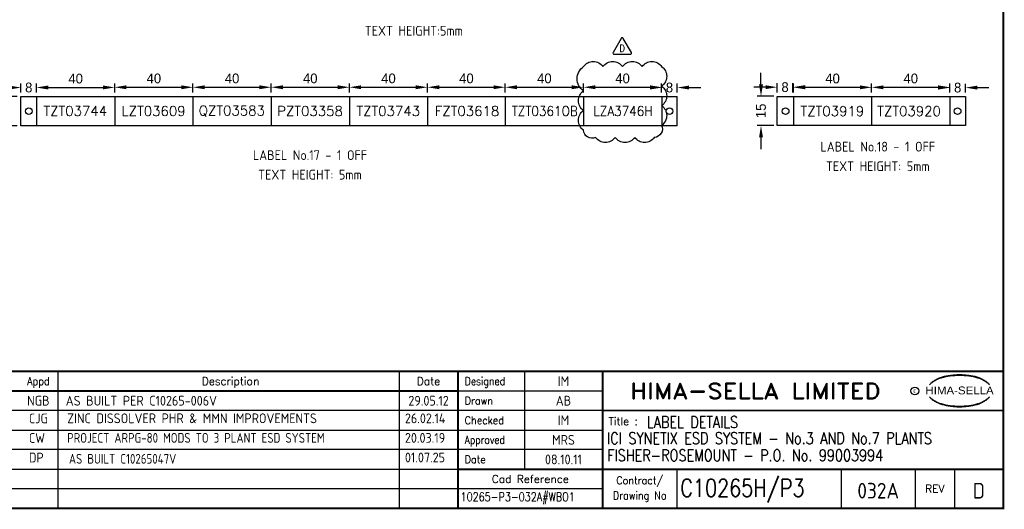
# Model space of a CAD drawing. Extents: x 28 to 817, y 0 to 551.
# Tile 2 of 3: x 306 to 810, y 0 to 251. Entities that reach past the tile are written whole.
import ezdxf
from ezdxf.enums import TextEntityAlignment as Align

# ---------------------------------------------------------------- set-up
doc = ezdxf.new("R2010")
doc.units = 0
doc.header["$LTSCALE"] = 0.25
doc.header["$MEASUREMENT"] = 0
doc.header["$PDSIZE"] = 1
doc.layers.get('0').update_dxf_attribs({"color": 41, "linetype": 'CONTINUOUS'})
doc.layers.get('DEFPOINTS').update_dxf_attribs({"linetype": 'CONTINUOUS'})
for name, color, linetype in [('00-DRG_FRAME', 12, 'CONTINUOUS'), ('01-DRAW', 7, 'CONTINUOUS'), ('02-TEXT', 2, 'CONTINUOUS')]:
    doc.layers.add(name, color=color, linetype=linetype)
doc.styles.add('ARIAL', font='arial.ttf', dxfattribs={"height": 2.5})
doc.styles.add('ISO', font='iso.shx')
doc.styles.add('ROMAND', font='ROMAND')
doc.styles.add('ROMANS', font='romans.shx', dxfattribs={"width": 0.8})
doc.dimstyles.get("Standard").update_dxf_attribs({"dimtxt": 0.18, "dimasz": 0.18, "dimexe": 0.18, "dimexo": 0.0625, "dimgap": 0.09, "dimtad": 0, "dimtih": 1, "dimtoh": 1, "dimzin": 0, "dimdsep": 46, "dimtxsty": 'STANDARD', "dimcen": 0.09, "dimadec": 0, "dimazin": 0, "dimtfac": 1, "dimtofl": 0, "dimtmove": 2, "dimatfit": 3, "dimfxl": 1, "dimtolj": 1, "dimtzin": 0, "dimarcsym": 0})

# ---------------------------------------------------------------- blocks, each defined once
blk = doc.blocks.new('A3-REVA')
at = {"style": 'ISO'}
for tag, p in [('DESIGNED', (292, 31.75)), ('A', (117.7, 26.75)), ('DES', (127.7, 26.75)), ('DRN', (137.7, 26.75)), ('CHKD', (147.7, 26.75)), ('APPD', (157.7, 26.75)), ('DATE', (258, 26.75)), ('DRAWN', (292, 26.75)), ('CHECKED', (292, 21.75)), ('APPD', (292, 16.75)), ('DATE', (292, 11.75))]:
    blk.add_attdef(tag, text='', height=2.5, dxfattribs=at).set_placement(p, align=Align.CENTER)
blk.add_attdef('DESCRIPTION', (164.7, 26.75), '', height=2.5, dxfattribs=at)
blk = doc.blocks.new('*D50')
at = {"layer": '01-DRAW', "color": 3, "lineweight": -2}
for p, q in [((297.85, 217.56), (297.85, 223.56)), ((304.48, 211.56), (295.85, 211.56)), ((304.48, 196.56), (295.85, 196.56)), ((297.85, 190.56), (297.85, 184.56))]:
    blk.add_line(p, q, dxfattribs=at)
at = {"layer": '01-DRAW', "color": 3}
for points in [[(296.85, 217.56), (298.85, 217.56), (297.85, 211.56)], [(298.85, 190.56), (296.85, 190.56), (297.85, 196.56)]]:
    blk.add_solid(points, dxfattribs=at)
at = {"layer": 'DEFPOINTS', "color": 0}
for p in [(306.48, 211.56), (297.85, 196.56), (306.48, 196.56)]:
    blk.add_point(p, dxfattribs=at)
at = {"layer": '01-DRAW', "color": 2, "insert": (297.85, 204.06), "char_height": 5, "attachment_point": 5, "rotation": 90}
blk.add_mtext('\\A1;15', dxfattribs=at)
blk = doc.blocks.new('*D51')
at = {"layer": '01-DRAW', "color": 3, "lineweight": -2}
for p, q in [((314.48, 213.56), (314.48, 218.14)), ((354.48, 213.56), (354.48, 218.14)), ((320.48, 216.14), (348.48, 216.14))]:
    blk.add_line(p, q, dxfattribs=at)
at = {"layer": '01-DRAW', "color": 3}
for points in [[(320.48, 217.14), (320.48, 215.14), (314.48, 216.14)], [(348.48, 215.14), (348.48, 217.14), (354.48, 216.14)]]:
    blk.add_solid(points, dxfattribs=at)
at = {"layer": 'DEFPOINTS', "color": 0}
for p in [(314.48, 211.56), (354.48, 216.14), (354.48, 211.56)]:
    blk.add_point(p, dxfattribs=at)
at = {"layer": '01-DRAW', "color": 2, "insert": (334.48, 220.64), "char_height": 5, "attachment_point": 5}
blk.add_mtext('\\A1;40', dxfattribs=at)
blk = doc.blocks.new('*D52')
at = {"layer": '01-DRAW', "color": 3, "lineweight": -2}
for p, q in [((354.48, 213.56), (354.48, 218.23)), ((394.48, 213.56), (394.48, 218.23)), ((360.48, 216.23), (388.48, 216.23))]:
    blk.add_line(p, q, dxfattribs=at)
at = {"layer": '01-DRAW', "color": 3}
for points in [[(360.48, 217.23), (360.48, 215.23), (354.48, 216.23)], [(388.48, 215.23), (388.48, 217.23), (394.48, 216.23)]]:
    blk.add_solid(points, dxfattribs=at)
at = {"layer": 'DEFPOINTS', "color": 0}
for p in [(354.48, 211.56), (394.48, 216.23), (394.48, 211.56)]:
    blk.add_point(p, dxfattribs=at)
at = {"layer": '01-DRAW', "color": 2, "insert": (374.48, 220.73), "char_height": 5, "attachment_point": 5}
blk.add_mtext('\\A1;40', dxfattribs=at)
blk = doc.blocks.new('*D53')
at = {"layer": '01-DRAW', "color": 3, "lineweight": -2}
for p, q in [((394.48, 213.56), (394.48, 218.23)), ((434.48, 213.56), (434.48, 218.23)), ((400.48, 216.23), (428.48, 216.23))]:
    blk.add_line(p, q, dxfattribs=at)
at = {"layer": '01-DRAW', "color": 3}
for points in [[(400.48, 217.23), (400.48, 215.23), (394.48, 216.23)], [(428.48, 215.23), (428.48, 217.23), (434.48, 216.23)]]:
    blk.add_solid(points, dxfattribs=at)
at = {"layer": 'DEFPOINTS', "color": 0}
for p in [(394.48, 211.56), (434.48, 216.23), (434.48, 211.56)]:
    blk.add_point(p, dxfattribs=at)
at = {"layer": '01-DRAW', "color": 2, "insert": (414.48, 220.73), "char_height": 5, "attachment_point": 5}
blk.add_mtext('\\A1;40', dxfattribs=at)
blk = doc.blocks.new('*D54')
at = {"layer": '01-DRAW', "color": 3, "lineweight": -2}
for p, q in [((434.48, 213.56), (434.48, 218.24)), ((474.48, 213.56), (474.48, 218.24)), ((440.48, 216.24), (468.48, 216.24))]:
    blk.add_line(p, q, dxfattribs=at)
at = {"layer": '01-DRAW', "color": 3}
for points in [[(440.48, 217.24), (440.48, 215.24), (434.48, 216.24)], [(468.48, 215.24), (468.48, 217.24), (474.48, 216.24)]]:
    blk.add_solid(points, dxfattribs=at)
at = {"layer": 'DEFPOINTS', "color": 0}
for p in [(434.48, 211.56), (474.48, 216.24), (474.48, 211.56)]:
    blk.add_point(p, dxfattribs=at)
at = {"layer": '01-DRAW', "color": 2, "insert": (454.48, 220.74), "char_height": 5, "attachment_point": 5}
blk.add_mtext('\\A1;40', dxfattribs=at)
blk = doc.blocks.new('*D55')
at = {"layer": '01-DRAW', "color": 3, "lineweight": -2}
for p, q in [((474.48, 213.56), (474.48, 218.24)), ((514.48, 213.56), (514.48, 218.24)), ((480.48, 216.24), (508.48, 216.24))]:
    blk.add_line(p, q, dxfattribs=at)
at = {"layer": '01-DRAW', "color": 3}
for points in [[(480.48, 217.24), (480.48, 215.24), (474.48, 216.24)], [(508.48, 215.24), (508.48, 217.24), (514.48, 216.24)]]:
    blk.add_solid(points, dxfattribs=at)
at = {"layer": 'DEFPOINTS', "color": 0}
for p in [(474.48, 211.56), (514.48, 216.24), (514.48, 211.56)]:
    blk.add_point(p, dxfattribs=at)
at = {"layer": '01-DRAW', "color": 2, "insert": (494.48, 220.74), "char_height": 5, "attachment_point": 5}
blk.add_mtext('\\A1;40', dxfattribs=at)
blk = doc.blocks.new('*D56')
at = {"layer": '01-DRAW', "color": 3, "lineweight": -2}
for p, q in [((306.48, 213.56), (306.48, 218.08)), ((314.48, 213.56), (314.48, 218.08)), ((300.48, 216.08), (294.48, 216.08)), ((320.48, 216.08), (326.48, 216.08))]:
    blk.add_line(p, q, dxfattribs=at)
at = {"layer": '01-DRAW', "color": 3}
for points in [[(300.48, 215.08), (300.48, 217.08), (306.48, 216.08)], [(320.48, 217.08), (320.48, 215.08), (314.48, 216.08)]]:
    blk.add_solid(points, dxfattribs=at)
at = {"layer": 'DEFPOINTS', "color": 0}
for p in [(306.48, 211.56), (314.48, 216.08), (314.48, 211.56)]:
    blk.add_point(p, dxfattribs=at)
at = {"layer": '01-DRAW', "color": 2, "insert": (310.48, 216.08), "char_height": 5, "attachment_point": 5}
blk.add_mtext('\\A1;8', dxfattribs=at)
blk = doc.blocks.new('*D66')
at = {"layer": '01-DRAW', "color": 3, "lineweight": -2}
for p, q in [((693.35, 213.59), (693.35, 218.27)), ((701.35, 213.59), (701.35, 218.27)), ((687.35, 216.27), (681.35, 216.27)), ((707.35, 216.27), (713.35, 216.27))]:
    blk.add_line(p, q, dxfattribs=at)
at = {"layer": '01-DRAW', "color": 3}
for points in [[(687.35, 215.27), (687.35, 217.27), (693.35, 216.27)], [(707.35, 217.27), (707.35, 215.27), (701.35, 216.27)]]:
    blk.add_solid(points, dxfattribs=at)
at = {"layer": 'DEFPOINTS', "color": 0}
for p in [(693.35, 211.59), (701.35, 216.27), (701.35, 211.59)]:
    blk.add_point(p, dxfattribs=at)
at = {"layer": '01-DRAW', "color": 2, "insert": (697.35, 216.27), "char_height": 5, "attachment_point": 5}
blk.add_mtext('\\A1;8', dxfattribs=at)
blk = doc.blocks.new('*D67')
at = {"layer": '01-DRAW', "color": 3, "lineweight": -2}
for p, q in [((701.65, 213.52), (701.65, 218.2)), ((741.65, 213.52), (741.65, 218.2)), ((707.65, 216.2), (735.65, 216.2))]:
    blk.add_line(p, q, dxfattribs=at)
at = {"layer": '01-DRAW', "color": 3}
for points in [[(707.65, 217.2), (707.65, 215.2), (701.65, 216.2)], [(735.65, 215.2), (735.65, 217.2), (741.65, 216.2)]]:
    blk.add_solid(points, dxfattribs=at)
at = {"layer": 'DEFPOINTS', "color": 0}
for p in [(741.65, 216.2), (701.65, 211.52), (741.65, 211.52)]:
    blk.add_point(p, dxfattribs=at)
at = {"layer": '01-DRAW', "color": 2, "insert": (721.65, 220.7), "char_height": 5, "attachment_point": 5}
blk.add_mtext('\\A1;40', dxfattribs=at)
blk = doc.blocks.new('*D68')
at = {"layer": '01-DRAW', "color": 3, "lineweight": -2}
for p, q in [((741.65, 213.52), (741.65, 218.2)), ((781.65, 213.52), (781.65, 218.2)), ((747.65, 216.2), (775.65, 216.2))]:
    blk.add_line(p, q, dxfattribs=at)
at = {"layer": '01-DRAW', "color": 3}
for points in [[(747.65, 217.2), (747.65, 215.2), (741.65, 216.2)], [(775.65, 215.2), (775.65, 217.2), (781.65, 216.2)]]:
    blk.add_solid(points, dxfattribs=at)
at = {"layer": 'DEFPOINTS', "color": 0}
for p in [(781.65, 216.2), (741.65, 211.52), (781.65, 211.52)]:
    blk.add_point(p, dxfattribs=at)
at = {"layer": '01-DRAW', "color": 2, "insert": (761.65, 220.7), "char_height": 5, "attachment_point": 5}
blk.add_mtext('\\A1;40', dxfattribs=at)
blk = doc.blocks.new('*D69')
at = {"layer": '01-DRAW', "color": 3, "lineweight": -2}
for p, q in [((685.04, 217.66), (685.04, 223.66)), ((691.67, 211.66), (683.04, 211.66)), ((691.67, 196.66), (683.04, 196.66)), ((685.04, 190.66), (685.04, 184.66))]:
    blk.add_line(p, q, dxfattribs=at)
at = {"layer": '01-DRAW', "color": 3}
for points in [[(684.04, 217.66), (686.04, 217.66), (685.04, 211.66)], [(686.04, 190.66), (684.04, 190.66), (685.04, 196.66)]]:
    blk.add_solid(points, dxfattribs=at)
at = {"layer": 'DEFPOINTS', "color": 0}
for p in [(693.67, 211.66), (685.04, 196.66), (693.67, 196.66)]:
    blk.add_point(p, dxfattribs=at)
at = {"layer": '01-DRAW', "color": 2, "insert": (685.04, 204.16), "char_height": 5, "attachment_point": 5, "rotation": 90}
blk.add_mtext('\\A1;15', dxfattribs=at)
blk = doc.blocks.new('*D70')
at = {"layer": '01-DRAW', "color": 3, "lineweight": -2}
for p, q in [((514.48, 213.56), (514.48, 218.24)), ((554.23, 213.56), (554.23, 218.24)), ((520.48, 216.24), (548.23, 216.24))]:
    blk.add_line(p, q, dxfattribs=at)
at = {"layer": '01-DRAW', "color": 3}
for points in [[(520.48, 217.24), (520.48, 215.24), (514.48, 216.24)], [(548.23, 215.24), (548.23, 217.24), (554.23, 216.24)]]:
    blk.add_solid(points, dxfattribs=at)
at = {"layer": 'DEFPOINTS', "color": 0}
for p in [(514.48, 211.56), (554.23, 216.24), (554.23, 211.56)]:
    blk.add_point(p, dxfattribs=at)
at = {"layer": '01-DRAW', "color": 2, "insert": (534.36, 220.74), "char_height": 5, "attachment_point": 5}
blk.add_mtext('\\A1;40', dxfattribs=at)
blk = doc.blocks.new('*D71')
at = {"layer": '01-DRAW', "color": 3, "lineweight": -2}
for p, q in [((554.23, 213.56), (554.23, 218.24)), ((594.23, 213.56), (594.23, 218.24)), ((560.23, 216.24), (588.23, 216.24))]:
    blk.add_line(p, q, dxfattribs=at)
at = {"layer": '01-DRAW', "color": 3}
for points in [[(560.23, 217.24), (560.23, 215.24), (554.23, 216.24)], [(588.23, 215.24), (588.23, 217.24), (594.23, 216.24)]]:
    blk.add_solid(points, dxfattribs=at)
at = {"layer": 'DEFPOINTS', "color": 0}
for p in [(554.23, 211.56), (594.23, 216.24), (594.23, 211.56)]:
    blk.add_point(p, dxfattribs=at)
at = {"layer": '01-DRAW', "color": 2, "insert": (574.23, 220.74), "char_height": 5, "attachment_point": 5}
blk.add_mtext('\\A1;40', dxfattribs=at)
blk = doc.blocks.new('TRI-C')
at = {"layer": '01-DRAW'}
blk.add_lwpolyline([(-0.26, 2.55), (-2.34, -1.05, 0.57735), (-2.08, -1.5), (2.08, -1.5, 0.57735), (2.34, -1.05), (0.26, 2.55, 0.57735)], format="xyb", close=True, dxfattribs=at)
at = {"layer": '02-TEXT', "color": 2, "style": 'ROMANS', "width": 0.8}
blk.add_text('D', height=1.8, dxfattribs=at).set_placement((0, 0), align=Align.MIDDLE)
blk = doc.blocks.new('*D73')
at = {"layer": '01-DRAW', "color": 3, "lineweight": -2}
for p, q in [((594.23, 213.56), (594.23, 218.24)), ((634.23, 213.56), (634.23, 218.24)), ((600.23, 216.24), (628.23, 216.24))]:
    blk.add_line(p, q, dxfattribs=at)
at = {"layer": '01-DRAW', "color": 3}
for points in [[(600.23, 217.24), (600.23, 215.24), (594.23, 216.24)], [(628.23, 215.24), (628.23, 217.24), (634.23, 216.24)]]:
    blk.add_solid(points, dxfattribs=at)
at = {"layer": 'DEFPOINTS', "color": 0}
for p in [(594.23, 211.56), (634.23, 216.24), (634.23, 211.56)]:
    blk.add_point(p, dxfattribs=at)
at = {"layer": '01-DRAW', "color": 2, "insert": (614.23, 220.74), "char_height": 5, "attachment_point": 5}
blk.add_mtext('\\A1;40', dxfattribs=at)
blk = doc.blocks.new('*D74')
at = {"layer": '01-DRAW', "color": 3, "lineweight": -2}
for p, q in [((634.23, 213.56), (634.23, 218.08)), ((642.23, 213.56), (642.23, 218.08)), ((628.23, 216.08), (622.23, 216.08)), ((648.23, 216.08), (654.23, 216.08))]:
    blk.add_line(p, q, dxfattribs=at)
at = {"layer": '01-DRAW', "color": 3}
for points in [[(628.23, 215.08), (628.23, 217.08), (634.23, 216.08)], [(648.23, 217.08), (648.23, 215.08), (642.23, 216.08)]]:
    blk.add_solid(points, dxfattribs=at)
at = {"layer": 'DEFPOINTS', "color": 0}
for p in [(634.23, 211.56), (642.23, 216.08), (642.23, 211.56)]:
    blk.add_point(p, dxfattribs=at)
at = {"layer": '01-DRAW', "color": 2, "insert": (638.23, 216.08), "char_height": 5, "attachment_point": 5}
blk.add_mtext('\\A1;8', dxfattribs=at)
blk = doc.blocks.new('*D75')
at = {"layer": '01-DRAW', "color": 3, "lineweight": -2}
for p, q in [((781.65, 213.52), (781.65, 218.04)), ((789.65, 213.52), (789.65, 218.04)), ((775.65, 216.04), (769.65, 216.04)), ((795.65, 216.04), (801.65, 216.04))]:
    blk.add_line(p, q, dxfattribs=at)
at = {"layer": '01-DRAW', "color": 3}
for points in [[(775.65, 215.04), (775.65, 217.04), (781.65, 216.04)], [(795.65, 217.04), (795.65, 215.04), (789.65, 216.04)]]:
    blk.add_solid(points, dxfattribs=at)
at = {"layer": 'DEFPOINTS', "color": 0}
for p in [(789.65, 216.04), (781.65, 211.52), (789.65, 211.52)]:
    blk.add_point(p, dxfattribs=at)
at = {"layer": '01-DRAW', "color": 2, "insert": (785.65, 216.04), "char_height": 5, "attachment_point": 5}
blk.add_mtext('\\A1;8', dxfattribs=at)

msp = doc.modelspace()

# ---------------------------------------------------------------- linework, layer by layer
at = {"layer": '00-DRG_FRAME'}
for p, q in [((325.4, 71), (325.4, 1)), ((500, 71), (500, 1)), ((564, 71), (564, 21)), ((530, 61), (604, 61)), ((604, 51), (225.4, 51)), ((225.4, 41), (604, 41)), ((604, 31), (225.4, 31)), ((225.4, 21), (530, 21)), ((642, 21), (642, 1)), ((726, 21), (726, 1)), ((764, 1), (764, 21)), ((784, 21), (784, 1)), ((604, 11), (225.4, 11))]:
    msp.add_line(p, q, dxfattribs=at)
at = {"layer": '00-DRG_FRAME', "const_width": 1}
msp.add_lwpolyline([(29, 1), (809, 1), (809, 543), (29, 543)], close=True, dxfattribs=at)
for points in [[(809, 71), (29, 71)], [(530, 71), (530, 1)], [(604, 1), (604, 71)], [(530, 61), (145, 61)], [(809, 51), (604, 51)], [(530, 21), (809, 21)]]:
    msp.add_lwpolyline(points, dxfattribs=at)
at = {"layer": '00-DRG_FRAME', "color": 3}
msp.add_circle((763.759, 61), 2, dxfattribs=at)
for centre, radius, start, end in [((781.208, 53.655), 14.48, 106.05317, 133.5024), ((780.23, 56.2), 11.961, 122.24405, 131.61539), ((779.504, 57.564), 10.421, 111.82056, 122.8668), ((783.554, 49.398), 19.52, 107.59306, 113.94515), ((786.198, 36.993), 31.873, 89.26982, 106.39112), ((784.196, 47.03), 21.972, 96.01458, 107.32027), ((786.587, 32.62), 36.564, 92.89168, 97.37336), ((786.484, 37.729), 31.456, 89.78049, 93.17379), ((787.011, 36.993), 31.873, 73.60888, 90.73018), ((786.725, 37.729), 31.456, 86.82621, 90.21951), ((786.622, 32.62), 36.564, 82.62664, 87.10832), ((789.013, 47.03), 21.972, 72.67973, 83.98542), ((789.654, 49.398), 19.52, 66.05485, 72.40694), ((792.001, 53.655), 14.48, 46.4976, 73.94683), ((793.705, 57.564), 10.421, 57.1332, 68.17944), ((792.979, 56.2), 11.961, 48.38461, 57.75595), ((781.753, 54.027), 14.6, 130.41903, 136.05701), ((791.456, 54.027), 14.6, 43.94299, 49.58097), ((781.753, 68.09), 14.6, 223.94299, 229.58097), ((781.208, 68.462), 14.48, 226.4976, 253.94683), ((780.23, 65.917), 11.961, 228.38461, 237.75595), ((779.504, 64.553), 10.421, 237.1332, 248.17944), ((792.001, 68.462), 14.48, 286.05317, 313.5024), ((793.705, 64.553), 10.421, 291.82056, 302.8668), ((792.979, 65.917), 11.961, 302.24405, 311.61539), ((791.456, 68.09), 14.6, 310.41903, 316.05701), ((783.554, 72.719), 19.52, 246.05485, 252.40694), ((786.198, 85.124), 31.873, 253.60888, 270.73018), ((784.196, 75.087), 21.972, 252.67973, 263.98542), ((786.587, 89.497), 36.564, 262.62664, 267.10832), ((786.484, 84.388), 31.456, 266.82621, 270.21951), ((787.011, 85.124), 31.873, 269.26982, 286.39112), ((786.725, 84.388), 31.456, 269.78049, 273.17379), ((786.622, 89.497), 36.564, 272.89168, 277.37336), ((789.013, 75.087), 21.972, 276.01458, 287.32027), ((789.654, 72.719), 19.52, 287.59306, 293.94515)]:
    msp.add_arc(centre, radius, start, end, dxfattribs=at)
at = {"layer": '01-DRAW'}
for p, q in [((306.476, 211.559), (310.476, 211.559)), ((306.476, 211.559), (642.235, 211.559)), ((306.476, 196.559), (306.476, 211.559)), ((314.476, 211.559), (314.476, 196.559)), ((354.476, 211.559), (354.476, 196.559)), ((354.476, 211.559), (354.476, 196.559)), ((394.476, 211.559), (394.476, 196.559)), ((394.476, 211.559), (394.476, 196.559)), ((394.476, 211.559), (394.476, 196.559)), ((434.476, 211.559), (434.476, 196.559)), ((434.476, 211.559), (434.476, 196.559)), ((434.476, 211.559), (434.476, 196.559)), ((474.476, 211.559), (474.476, 196.559)), ((474.476, 211.559), (474.476, 196.559)), ((474.476, 211.559), (474.476, 196.559)), ((514.476, 211.559), (514.476, 196.559)), ((514.476, 211.559), (514.476, 196.559)), ((514.476, 211.559), (514.476, 196.559)), ((554.235, 211.559), (554.235, 196.559)), ((594.235, 211.559), (594.235, 196.559)), ((634.235, 211.559), (634.235, 196.559)), ((642.235, 196.559), (642.235, 211.559)), ((701.646, 211.518), (701.646, 196.518)), ((701.646, 211.518), (701.646, 196.518)), ((741.646, 211.518), (741.646, 196.518)), ((781.646, 211.518), (781.646, 196.518)), ((781.646, 211.518), (781.646, 196.518)), ((642.235, 196.559), (306.476, 196.559))]:
    msp.add_line(p, q, dxfattribs=at)
at = {"layer": '01-DRAW', "color": 6}
msp.add_lwpolyline([(594.215, 226.801, -0.5205671), (604.214, 226.801, -0.5205671), (614.213, 226.801, -0.5205671), (624.212, 226.801, -0.5205671), (634.211, 226.801, -0.5205671), (634.224, 216.815, -0.5205671), (634.224, 206.816, -0.5205671), (634.224, 196.817, -0.5205671), (630.462, 190.58, -0.5205671), (620.463, 190.58, -0.5205671), (610.464, 190.58, -0.5205671), (600.465, 190.58, -0.5205671), (594.215, 194.329, -0.5205671), (594.215, 204.328, -0.5205671), (594.215, 214.327, -0.5205671)], format="xyb", close=True, dxfattribs=at)
at = {"layer": '01-DRAW'}
msp.add_lwpolyline([(693.354, 211.593), (789.646, 211.518), (789.657, 196.669), (693.36, 196.669)], close=True, dxfattribs=at)
for centre in [(310.476, 204.059), (638.235, 204.059), (697.646, 204.018), (785.623, 204.018)]:
    msp.add_circle(centre, 1.7, dxfattribs=at)

# ---------------------------------------------------------------- block references
at = {"layer": '01-DRAW', "color": 6, "xscale": 2, "yscale": 2, "zscale": 2}
msp.add_blockref('TRI-C', (614.047, 236.12), dxfattribs=at)
at = {"layer": '02-TEXT'}
ref = msp.add_blockref('A3-REVA', (0, 0), dxfattribs=dict(at, xscale=2, yscale=2, zscale=2))
ref.add_attrib('DATE', '08.10.11', dxfattribs={"layer": '0', "height": 5, "style": 'ISO'}).set_placement((584, 23.5), align=Align.CENTER)
ref.add_attrib('APPD', 'MRS', dxfattribs={"layer": '0', "height": 5, "style": 'ISO'}).set_placement((584, 33.5), align=Align.CENTER)
ref.add_attrib('DESIGNED', 'IM', dxfattribs={"layer": '0', "height": 5, "style": 'ISO'}).set_placement((584, 63.5), align=Align.CENTER)
ref.add_attrib('DRAWN', 'AB', dxfattribs={"layer": '0', "height": 5, "style": 'ISO'}).set_placement((584, 53.5), align=Align.CENTER)
ref.add_attrib('CHECKED', 'IM', dxfattribs={"layer": '0', "height": 5, "style": 'ISO'}).set_placement((584, 43.5), align=Align.CENTER)
ref.add_attrib('A', 'A', dxfattribs={"layer": '0', "height": 5, "style": 'ISO'}).set_placement((235.4, 53.5), align=Align.CENTER)
ref.add_attrib('DES', 'CT', dxfattribs={"layer": '0', "height": 5, "style": 'ISO'}).set_placement((255.4, 53.5), align=Align.CENTER)
ref.add_attrib('DRN', 'RE', dxfattribs={"layer": '0', "height": 5, "style": 'ISO'}).set_placement((275.4, 53.5), align=Align.CENTER)
ref.add_attrib('CHKD', 'PGB', dxfattribs={"layer": '0', "height": 5, "style": 'ISO'}).set_placement((295.4, 53.5), align=Align.CENTER)
ref.add_attrib('APPD', 'NGB', dxfattribs={"layer": '0', "height": 5, "style": 'ISO'}).set_placement((315.4, 53.5), align=Align.CENTER)
ref.add_attrib('DESCRIPTION', 'AS BUILT PER C10265-006V', (329.4, 53.5), dxfattribs={"layer": '0', "height": 5, "style": 'ISO'})
ref.add_attrib('DATE', '29.05.12', dxfattribs={"layer": '0', "height": 5, "style": 'ISO'}).set_placement((515, 53.5), align=Align.CENTER)

# ---------------------------------------------------------------- texts
at = {"linetype": 'Continuous', "style": 'ROMANS', "width": 0.8}
for s, height, p in [('LABEL DETAILS', 6, (626.664, 42.082)), ('ICI SYNETIX ESD SYSTEM - No.3 AND No.7 PLANTS', 6, (606.295, 33.802)), ('FISHER-ROSEMOUNT - P.O. No. 99003994', 6, (606.415, 25.072)), ('C10265H/P3', 9, (643.769, 6.923)), ('10265-P3-032A#WBO1', 4.5, (531.336, 4.627))]:
    msp.add_text(s, height=height, dxfattribs=at).set_placement(p)
at = {"style": 'ISO'}
for tag, text, p in [('032A', '', (745, 6)), ('D', '0', (796.5, 6))]:
    msp.add_attdef(tag, text=text, height=8, dxfattribs=at).set_placement(p, align=Align.CENTER)
at = {"layer": '00-DRG_FRAME', "color": 4, "style": 'ROMAND', "width": 0.9}
msp.add_text('Appd', height=4, dxfattribs=at).set_placement((315.4, 64), align=Align.CENTER)
at = {"layer": '00-DRG_FRAME', "color": 4, "style": 'ROMAND'}
for s, p in [('Description', (413.7, 64)), ('Date', (515, 64))]:
    msp.add_text(s, height=4, dxfattribs=at).set_placement(p, align=Align.CENTER)
for s, width, p in [('Designed', 0.87, (533.5, 64)), ('Drawn', 0.9, (533.5, 54)), ('Checked', 0.9, (533.5, 44)), ('Approved', 0.85, (533.5, 34)), ('Date', 0.9, (533.5, 24))]:
    msp.add_text(s, height=4, dxfattribs=dict(at, width=width)).set_placement(p)
at = {"layer": '00-DRG_FRAME', "style": 'ROMAND', "width": 1.15}
msp.add_text('HIMA-SELLA LIMITED', height=8, dxfattribs=at).set_placement((682.193, 61), align=Align.MIDDLE)
at = {"layer": '00-DRG_FRAME', "color": 3, "style": 'ISO', "width": 0.9}
msp.add_text('C', height=2, dxfattribs=at).set_placement((763.687, 60), align=Align.CENTER)
at = {"layer": '00-DRG_FRAME', "style": 'ARIAL', "width": 1.05}
msp.add_text('HIMA-SELLA', height=4, dxfattribs=at).set_placement((786.604, 59.259), align=Align.CENTER)
at = {"layer": '00-DRG_FRAME', "color": 4, "style": 'ROMAND'}
msp.add_text('Title :', height=4, dxfattribs=at).set_placement((607, 43.5))
for s, p in [('Cad Reference', (567, 16)), ('REV', (774, 11))]:
    msp.add_text(s, height=4, dxfattribs=at).set_placement(p, align=Align.MIDDLE)
at = {"layer": '00-DRG_FRAME', "color": 4, "style": 'ROMAND', "width": 0.9}
for s, p in [('Contract/', (623, 15)), ('Drawing No', (623, 7))]:
    msp.add_text(s, height=4, dxfattribs=at).set_placement(p, align=Align.MIDDLE)
at = {"layer": '02-TEXT'}
for s, style, p in [('TEXT HEIGHT:5mm', 'ISO', (507.476, 245.12)), ('TZT03744', 'ROMAND', (334.286, 204.116)), ('LZT03609', 'ROMAND', (374.358, 204.059)), ('QZT03583', 'ROMAND', (414.358, 204.059)), ('PZT03358', 'ROMAND', (454.358, 204.059)), ('TZT03743', 'ROMAND', (494.358, 204.059)), ('FZT03618', 'ROMAND', (534.677, 204.059)), ('TZT03919', 'ROMAND', (721.542, 204.018)), ('TZT03920', 'ROMAND', (760.787, 204.018)), ('LABEL No.18 - 1 OFF', 'ISO', (744.799, 185.872)), ('LABEL No.17 - 1 OFF', 'ISO', (454.356, 181.559)), ('TEXT HEIGHT: 5mm', 'ISO', (744.799, 175.872)), ('TEXT HEIGHT: 5mm', 'ISO', (454.356, 171.559))]:
    msp.add_text(s, height=5, dxfattribs=dict(at, style=style)).set_placement(p, align=Align.MIDDLE)
at = {"layer": '02-TEXT', "style": 'ROMAND', "width": 0.9}
for s, p in [('TZT0361OB', (574.436, 204.059)), ('LZA3746H', (614.436, 204.059))]:
    msp.add_text(s, height=5, dxfattribs=at).set_placement(p, align=Align.MIDDLE)
at = {"layer": '02-TEXT', "style": 'ISO'}
for s, p in [('CJG', (310.554, 46.951)), ('ZINC DISSOLVER PHR & MMN IMPROVEMENTS', (330.138, 47.011)), ('26.02.14', (502.894, 46.996)), ('CW', (310.554, 36.951)), ('20.03.19', (502.894, 36.996)), ('DP', (310.554, 26.951)), ('01.07.25', (502.894, 26.996))]:
    msp.add_text(s, height=5, dxfattribs=at).set_placement(p, align=Align.MIDDLE_LEFT)
at = {"layer": '02-TEXT', "style": 'ISO', "width": 0.9}
for s, p in [('PROJECT ARPG-80 MODS TO 3 PLANT ESD SYSTEM', (330.138, 37.011)), ('AS BUILT C10265047V', (331.031, 26.315))]:
    msp.add_text(s, height=5, dxfattribs=at).set_placement(p, align=Align.MIDDLE_LEFT)

# ---------------------------------------------------------------- dimensions: what is measured, and where the dimension line sits
at = {"layer": '01-DRAW'}
for base, p1, p2, picture, middle in [((297.852, 196.559), (306.476, 211.559), (306.476, 196.559), '*D50', (297.852, 204.059)), ((685.042, 196.664), (693.665, 211.664), (693.665, 196.664), '*D69', (685.042, 204.164))]:
    dim = msp.add_linear_dim(base=base, p1=p1, p2=p2, angle=90, dimstyle='STANDARD', override={"dimscale": 2, "dimtxt": 2.5, "dimasz": 3, "dimexe": 1, "dimexo": 1, "dimgap": 1, "dimtad": 1, "dimtih": 0, "dimtoh": 0, "dimdec": 0, "dimclrd": 3, "dimclre": 3, "dimclrt": 2, "dimadec": 1, "dimtdec": 0, "dimatfit": 0}, dxfattribs=at)
    dim.commit()
    dim.dimension.update_dxf_attribs({"geometry": picture, "text_midpoint": middle, "dimtype": 160})
for base, p1, p2, picture, middle in [((354.476, 216.139), (314.476, 211.559), (354.476, 211.559), '*D51', (334.476, 220.639)), ((394.476, 216.235), (354.476, 211.559), (394.476, 211.559), '*D52', (374.476, 220.735)), ((434.476, 216.235), (394.476, 211.559), (434.476, 211.559), '*D53', (414.476, 220.735)), ((474.476, 216.24), (434.476, 211.559), (474.476, 211.559), '*D54', (454.476, 220.74)), ((514.476, 216.24), (474.476, 211.559), (514.476, 211.559), '*D55', (494.476, 220.74)), ((554.235, 216.24), (514.476, 211.559), (554.235, 211.559), '*D70', (534.356, 220.74)), ((594.235, 216.24), (554.235, 211.559), (594.235, 211.559), '*D71', (574.235, 220.74)), ((634.235, 216.24), (594.235, 211.558), (634.235, 211.559), '*D73', (614.235, 220.74)), ((741.646, 216.2), (701.646, 211.518), (741.646, 211.518), '*D67', (721.646, 220.7)), ((781.646, 216.2), (741.646, 211.518), (781.646, 211.518), '*D68', (761.646, 220.7))]:
    dim = msp.add_linear_dim(base=base, p1=p1, p2=p2, dimstyle='STANDARD', override={"dimscale": 2, "dimtxt": 2.5, "dimasz": 3, "dimexe": 1, "dimexo": 1, "dimgap": 1, "dimtad": 1, "dimtih": 0, "dimtoh": 0, "dimdec": 0, "dimclrd": 3, "dimclre": 3, "dimclrt": 2, "dimadec": 1, "dimtdec": 0, "dimatfit": 0}, dxfattribs=at)
    dim.commit()
    dim.dimension.update_dxf_attribs({"geometry": picture, "text_midpoint": middle})
for base, p1, p2, picture, middle in [((314.476, 216.079), (306.476, 211.559), (314.476, 211.559), '*D56', (310.476, 216.079)), ((642.235, 216.079), (634.235, 211.559), (642.235, 211.559), '*D74', (638.235, 216.079)), ((701.354, 216.275), (693.354, 211.593), (701.354, 211.593), '*D66', (697.354, 216.275)), ((789.646, 216.038), (781.646, 211.518), (789.646, 211.518), '*D75', (785.646, 216.038))]:
    dim = msp.add_linear_dim(base=base, p1=p1, p2=p2, dimstyle='STANDARD', override={"dimscale": 2, "dimtxt": 2.5, "dimasz": 3, "dimexe": 1, "dimexo": 1, "dimgap": 1, "dimtad": 1, "dimtih": 0, "dimtoh": 0, "dimdec": 0, "dimclrd": 3, "dimclre": 3, "dimclrt": 2, "dimadec": 1, "dimtdec": 0, "dimatfit": 0}, dxfattribs=at)
    dim.commit()
    dim.dimension.update_dxf_attribs({"geometry": picture, "text_midpoint": middle, "dimtype": 160})

doc.saveas('drawing.dxf')
